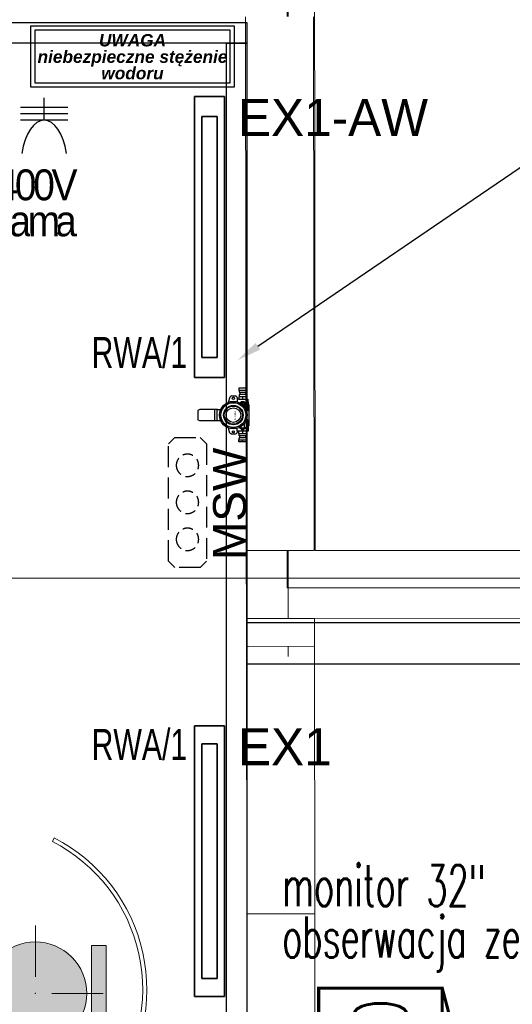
# Model space of a CAD drawing. Header units: millimetres. Extents: x -70539 to 23478, y -51814 to 44720.
# Tile 248 of 256: x -33344 to -30952, y 30710 to 35495. Entities that reach past the tile are written whole.
import ezdxf
from ezdxf import colors
from ezdxf.entities.mleader import LeaderData, LeaderLine
from ezdxf.enums import TextEntityAlignment as Align
from ezdxf.math import Vec2, Vec3

# ---------------------------------------------------------------- set-up
doc = ezdxf.new("R2010")
doc.units = ezdxf.units.MM
doc.set_wipeout_variables(frame=1)
doc.linetypes.add('A.01 RZUT PARTERU$0$Wipeout_Contour', pattern=[100, 0, -100])
doc.linetypes.add('DASHED', pattern=[19.05, 12.7, -6.35])
for name, color, linetype, lineweight in [('_E_wyrownawcza 2', 10, 'DASHED', 25), ('A.01 RZUT PARTERU$0$201-A Ppoż_Nr_pióra__31', 1, 'Continuous', 30), ('AURA_went_opisy', 7, 'Continuous', 15), ('XREF', 8, 'Continuous', 9)]:
    doc.layers.add(name, color=color, linetype=linetype, lineweight=lineweight)
for name, color, linetype, lineweight, true_color in [('A.01 RZUT PARTERU$0$01 - myjnia_Nr_pióra__95', 7, 'Continuous', 20, 0x7c7c7c), ('A.01 RZUT PARTERU$0$410-K Osie główne_Nr_pióra__95', 7, 'Continuous', 20, 0x7c7c7c), ('A.01 RZUT PARTERU$0$420-K Ściany_Nr_pióra__95', 7, 'Continuous', 20, 0x7c7c7c), ('A.01 RZUT PARTERU$0$460 - Stropy_Nr_pióra__95', 7, 'Continuous', 13, 0x7c7c7c)]:
    doc.layers.add(name, color=color, linetype=linetype, lineweight=lineweight, true_color=true_color)
for name, color, linetype in [('A.01 RZUT PARTERU$0$420-K Ściany', 7, 'Continuous'), ('ALTER_detekcja_gazu', 6, 'Continuous'), ('ALTER_H_Tablice', 200, 'Continuous'), ('e_adresy', 10, 'Continuous'), ('e_CCTV', 16, 'Continuous'), ('e_gniazda', 10, 'Continuous'), ('e_IT adresy', 7, 'Continuous')]:
    doc.layers.add(name, color=color, linetype=linetype)
doc.layers.add('DLX_LUM', color=1, linetype='Continuous', true_color=0xff0000)
doc.layers.add('DLX_LUMKEY_IDX', color=1, linetype='Continuous', true_color=0xff0000)
doc.styles.add('Arial', font='arial.ttf', dxfattribs={"height": 14.752994})
doc.styles.add('Arial Narrow', font='ARIALN.TTF')
doc.styles.add('e_legenda', font='romans.shx')
doc.styles.add('e_nazwy_w_blokach', font='romans.shx')
doc.styles.get("Standard").update_dxf_attribs({"font": 'arial.ttf'})
doc.styles.add('TableTextStyle', font='txt')
doc.linetypes.add('A.01 RZUT PARTERU$0$PPOZ REI 60', pattern='A,0,[1,A.01 RZUT PARTERU1.Shx,S=1.984127,R=0,X=0,Y=0],-400,0', length=400)

# ---------------------------------------------------------------- blocks, each defined once
blk = doc.blocks.new('A$C24A855FB')
at = {"color": 5}
for p, q in [((235.4, 260.7), (199.6, 260.7)), ((199.6, 260.7), (199.6, 250.7)), ((199.6, 250.7), (200.5, 250.7)), ((200.5, 250.7), (200.5, 241.2)), ((234.8, 250.6), (200.5, 250.6)), ((200.5, 241.2), (203.8, 241.2)), ((203.8, 241.2), (203.8, 230.6)), ((203.8, 241.2), (231.7, 241.2)), ((234.8, 241.3), (231.7, 241.3)), ((231.7, 241.3), (231.7, 230.7)), ((235.4, 250.6), (234.8, 250.6)), ((234.8, 250.6), (234.8, 241.3)), ((235.4, 260.7), (235.4, 250.6)), ((148.8, 193), (157.1, 219.4)), ((164.7, 190.3), (161.6, 196.5)), ((164.6, 224), (182.7, 223.8)), ((183.9, 196.4), (180.1, 190.3)), ((189, 218.9), (192.9, 208.5)), ((191.2, 208.5), (191.1, 194.8)), ((199.3, 208.5), (191.2, 208.5)), ((200.3, 219), (199.3, 219)), ((199.3, 219), (199.3, 208.5)), ((199.3, 208.5), (235.8, 208.5)), ((203.8, 230.6), (200.3, 230.6)), ((200.3, 230.6), (200.3, 219)), ((235.1, 219.2), (200.3, 219.2)), ((231.7, 230.7), (203.8, 230.7)), ((210.7, 194.2), (206.8, 191.1)), ((210.7, 194.2), (210.6, 185.6)), ((224.7, 194.2), (210.7, 194.2)), ((217.7, 219.2), (217.7, 208.5)), ((228.1, 191.2), (224.7, 194.2)), ((224.7, 194.2), (224.7, 172.6)), ((231.7, 230.7), (235.1, 230.7)), ((235.1, 230.7), (235.1, 219.2)), ((235.1, 219.2), (235.8, 219.2)), ((235.8, 219.2), (235.8, 208.5)), ((235.8, 208.5), (243.6, 208.5)), ((243.6, 208.5), (244.6, 182.6)), ((9.2, 157.5), (0, 153.2)), ((0, 153.2), (0, 107.2)), ((95.2, 157.5), (9.2, 157.5)), ((81.2, 157.5), (81.2, 103.5)), ((91.7, 157.5), (91.7, 103.5)), ((96.2, 155.8), (95.2, 157.5)), ((110.6, 155.8), (96.2, 155.8)), ((113.3, 161.6), (118.1, 156.5)), ((131.8, 174.9), (124.9, 177.4)), ((143.6, 183.4), (143.3, 190.7)), ((202.5, 190.4), (201.1, 183.7)), ((206.8, 191.1), (206.8, 188)), ((215.9, 188.3), (214, 185.3)), ((214, 185.3), (216.1, 181.9)), ((220.1, 177.7), (214.4, 174.1)), ((219.6, 188.3), (215.9, 188.3)), ((216.1, 181.9), (219.5, 181.9)), ((219.5, 181.9), (221.3, 185)), ((221.3, 185), (219.6, 188.3)), ((231.9, 161.7), (227, 156.7)), ((228.1, 168), (228.1, 191.2)), ((243.8, 153.1), (235.7, 153)), ((244.6, 182.6), (243.8, 153.1)), ((244.6, 182.6), (248, 182.5)), ((248, 182.5), (247.9, 78.1)), ((0, 107.2), (8.8, 103.5)), ((8.8, 103.5), (95, 103.5)), ((95, 103.5), (96.3, 104.8)), ((96.3, 104.8), (110.6, 104.8)), ((113.3, 141.8), (106.3, 140.1)), ((113.1, 119.5), (106.4, 120.1)), ((117.9, 104.6), (113.6, 98.5)), ((232.2, 99.6), (227.2, 104.4)), ((239, 139.9), (231.9, 142)), ((238.9, 120.5), (231.9, 118.4)), ((243.6, 108.1), (235.8, 108.1)), ((244.4, 77.7), (243.6, 108.1)), ((131.2, 86.3), (125, 83.2)), ((143.7, 77.3), (143, 70.2)), ((155.6, 43.4), (148.9, 67.7)), ((164.9, 70.4), (161.8, 64.2)), ((183.6, 64.2), (180.9, 70.5)), ((193.1, 52.6), (189.6, 42.7)), ((191.3, 52.6), (191.2, 66)), ((244.4, 52.6), (191.3, 52.6)), ((199.4, 41.8), (199.4, 52.6)), ((202.8, 70.5), (201.1, 77)), ((207.7, 64.5), (207.7, 72.2)), ((207.7, 72.2), (210.2, 72.2)), ((227.5, 64.5), (207.7, 64.5)), ((209.8, 66.6), (209.8, 72.2)), ((225.2, 66.6), (209.8, 66.6)), ((210.2, 72.2), (210.2, 74.9)), ((223.7, 63), (211.6, 63)), ((211.6, 63), (211.6, 58.5)), ((211.6, 58.5), (216.6, 58.5)), ((221.2, 84.2), (214.6, 86.9)), ((216.6, 58.5), (216.6, 60.8)), ((216.6, 60.8), (218.9, 60.8)), ((217.5, 52.6), (217.5, 41.8)), ((218.9, 60.8), (218.9, 58.6)), ((218.9, 58.6), (223.7, 58.6)), ((223.7, 58.6), (223.7, 63)), ((225.2, 88.8), (225.2, 72.1)), ((225.2, 72.1), (227.5, 72.1)), ((225.2, 72.1), (225.2, 66.6)), ((227.5, 72.1), (227.5, 64.5)), ((235.3, 52.6), (235.3, 41.9)), ((247.9, 78.1), (244.4, 77.7)), ((244.4, 77.7), (244.4, 52.6)), ((160.3, 38.7), (155.6, 43.4)), ((164, 37.3), (160.3, 38.7)), ((182, 37.3), (164, 37.3)), ((185.9, 39.1), (182, 37.3)), ((189.6, 42.7), (185.9, 39.1)), ((200.2, 41.8), (199.4, 41.8)), ((199.8, 0), (199.8, 10.7)), ((199.8, 10.7), (200.5, 10.7)), ((235.7, 0), (199.8, 0)), ((200.2, 30.3), (200.2, 41.8)), ((200.2, 41.8), (234.8, 41.8)), ((203.3, 30.3), (200.2, 30.3)), ((200.5, 10.7), (200.5, 19.6)), ((200.5, 19.6), (203.3, 19.6)), ((200.5, 10.7), (234.8, 10.7)), ((203.3, 19.6), (203.3, 30.3)), ((231.7, 30.1), (203.3, 30.1)), ((231.7, 19.6), (203.3, 19.6)), ((217.7, 0), (217.7, 10.7)), ((234.8, 30.1), (231.7, 30.1)), ((231.7, 30.1), (231.7, 19.6)), ((231.7, 19.6), (234.8, 19.6)), ((235.3, 41.9), (234.8, 41.9)), ((234.8, 41.9), (234.8, 30.1)), ((234.8, 19.6), (234.8, 10.5)), ((234.8, 10.5), (235.7, 10.5)), ((235.7, 10.5), (235.7, 0))]:
    blk.add_line(p, q, dxfattribs=at)
for centre, radius in [((172.6, 130.4), 67), ((172.6, 211.6), 5.22), ((172.6, 130.4), 60.4), ((172.6, 130.4), 47.4), ((172.6, 130.4), 44.1), ((172.6, 130.4), 35.7), ((172.5, 49.6), 4.74)]:
    blk.add_circle(centre, radius, dxfattribs=at)
for centre, radius, start, end in [((164.6, 215.6), 8.46, 90.2005, 152.9772), ((172.6, 130.4), 63.6, 81.5847, 98.4864), ((180.1, 213.9), 10.3, 29.6052, 75.1204), ((172.6, 130.4), 63.6, 153.2977, 170.35), ((172.6, 130.4), 63.6, 117.2649, 133.9624), ((172.6, 130.4), 63.6, 45.5785, 62.7033), ((217.6, 185.1), 5.99, 279.4141, 181.6982), ((172.6, 130.4), 63.6, 9.6017, 26.8372), ((172.6, 130.4), 63.6, 189.5673, 206.7909), ((172.6, 130.4), 63.6, 333.6103, 350.0875), ((172.6, 130.4), 63.6, 225.7214, 242.5942), ((172.6, 130.4), 63.6, 261.7122, 278.6344), ((172.6, 130.4), 63.6, 297.4264, 315.2826)]:
    blk.add_arc(centre, radius, start, end, dxfattribs=at)
at = {"color": 5, "insert": (185.3, 156.7), "char_height": 8, "width": 56.088, "attachment_point": 1, "rotation": 270}
blk.add_mtext('\\pxqc; MGX-70', dxfattribs=at)
blk = doc.blocks.new('A.01 RZUT PARTERU')
at = {"layer": 'A.01 RZUT PARTERU$0$01 - myjnia_Nr_pióra__95', "linetype": 'Continuous', "lineweight": 5}
for points in [[(494.27, 2532.01, 0.414214), (519.27, 2507.01, 0.414214), (544.27, 2532.01, 0.414214), (519.27, 2557.01, 0.414214)], [(553.6, 2499.72), (553.6, 2555.24), (546.6, 2555.24), (546.6, 2499.72)]]:
    blk.add_hatch(color=8, dxfattribs=at).paths.add_polyline_path(points)
at = {"layer": 'A.01 RZUT PARTERU$0$01 - myjnia_Nr_pióra__95', "color": 8, "linetype": 'Continuous', "lineweight": 5}
for p, q in [((519.27, 2540.01), (519.27, 2565.01)), ((527.27, 2532.01), (552.27, 2532.01))]:
    blk.add_line(p, q, dxfattribs=at)
at = {"layer": 'A.01 RZUT PARTERU$0$01 - myjnia_Nr_pióra__95', "color": 8, "linetype": 'Continuous', "lineweight": 5, "flags": 128}
for points in [[(528.45, 2607.66), (527.54, 2605.88)], [(553.6, 2555.24), (546.6, 2555.24)], [(546.6, 2555.24), (546.6, 2499.72)], [(553.6, 2499.72), (553.6, 2555.24)]]:
    blk.add_lwpolyline(points, dxfattribs=at)
blk.add_lwpolyline([(494.27, 2532.01, 0.414214), (519.27, 2507.01, 0.414214), (544.27, 2532.01, 0.414214), (519.27, 2557.01, 0.414214)], format="xyb", close=True, dxfattribs=at)
at = {"layer": 'A.01 RZUT PARTERU$0$01 - myjnia_Nr_pióra__95', "color": 8, "linetype": 'Continuous', "lineweight": 5}
for radius in [81.07, 83.07]:
    blk.add_arc((490.33, 2533.86), radius, 322.1456, 62.6783, dxfattribs=at)
blk.add_point((519.27, 2532.01), dxfattribs=at)
at = {"layer": 'A.01 RZUT PARTERU$0$201-A Ppoż_Nr_pióra__31', "color": 8, "linetype": 'A.01 RZUT PARTERU$0$PPOZ REI 60', "lineweight": 5}
for p, q in [((641.51, 3068.97), (641.51, 2729.08)), ((641.51, 2729.08), (1082.63, 2729.08))]:
    blk.add_line(p, q, dxfattribs=at)
at = {"layer": 'A.01 RZUT PARTERU$0$410-K Osie główne_Nr_pióra__95', "color": 8, "linetype": 'Continuous', "lineweight": 5}
for p, q in [((642.06, 3003), (642.06, 3103)), ((642.06, 3003), (642.06, 22.12)), ((6.13, 2733.81), (1039.92, 2733.81))]:
    blk.add_line(p, q, dxfattribs=at)
blk.add_point((642.06, 3003), dxfattribs=at)
blk.add_point((642.06, 3003), dxfattribs=at)
at = {"layer": 'A.01 RZUT PARTERU$0$420-K Ściany_Nr_pióra__95', "color": 8, "linetype": 'Continuous', "lineweight": 5}
for p, q in [((654.7, 2747.25), (621.7, 2747.21)), ((621.75, 2714.21), (621.7, 2747.21)), ((1099.75, 2747.81), (654.7, 2747.25)), ((654.75, 2714.25), (1066.75, 2714.77))]:
    blk.add_line(p, q, dxfattribs=at)
at = {"color": 8, "linetype": 'A.01 RZUT PARTERU$0$Wipeout_Contour', "lineweight": 5, "ltscale": 11788.066653}
blk.add_wipeout([(621.38, 3006.65), (621.7, 2747.21), (654.7, 2747.25), (654.38, 3006.65)], dxfattribs=at).dxf.layer = 'A.01 RZUT PARTERU$0$420-K Ściany'
at = {"color": 8, "linetype": 'A.01 RZUT PARTERU$0$Wipeout_Contour', "lineweight": 5, "ltscale": 11126.932924}
blk.add_wipeout([(654.75, 2714.25), (621.75, 2714.21), (621.76, 2700.7), (654.76, 2700.74)], dxfattribs=at).dxf.layer = 'A.01 RZUT PARTERU$0$420-K Ściany'
at = {"color": 8, "linetype": 'A.01 RZUT PARTERU$0$Wipeout_Contour', "lineweight": 5, "ltscale": 20165.322229}
blk.add_wipeout([(621.93, 2570.7), (622.25, 2309.77), (655.25, 2309.77), (655.12, 2413.81), (642.01, 2413.81), (642.01, 2453.81), (655.07, 2453.81), (654.93, 2570.74)], dxfattribs=at).dxf.layer = 'A.01 RZUT PARTERU$0$420-K Ściany'
at = {"layer": 'A.01 RZUT PARTERU$0$420-K Ściany_Nr_pióra__95', "color": 8, "linetype": 'Continuous', "lineweight": 5}
blk.add_line((654.7, 2747.25), (621.7, 2747.21), dxfattribs=at)
at = {"layer": 'A.01 RZUT PARTERU$0$420-K Ściany_Nr_pióra__95', "color": 8, "linetype": 'Continuous', "lineweight": 5, "flags": 128}
for points in [[(621.38, 3006.65), (621.7, 2747.21)], [(654.7, 2747.25), (654.38, 3006.65)], [(654.75, 2714.25), (621.75, 2714.21)], [(621.75, 2714.21), (621.76, 2700.7)], [(654.76, 2700.74), (654.75, 2714.25)], [(621.93, 2570.7), (622.25, 2309.77)], [(655.07, 2453.81), (654.93, 2570.74)]]:
    blk.add_lwpolyline(points, dxfattribs=at)
at = {"color": 8, "linetype": 'A.01 RZUT PARTERU$0$Wipeout_Contour', "lineweight": 5, "ltscale": 10840.077971}
blk.add_wipeout([(648.19, 2694.15), (621.76, 2700.7), (621.93, 2570.7), (654.93, 2570.74)], dxfattribs=at).dxf.layer = 'A.01 RZUT PARTERU$0$420-K Ściany'
at = {"layer": 'A.01 RZUT PARTERU$0$420-K Ściany_Nr_pióra__95', "color": 8, "linetype": 'Continuous', "lineweight": 5, "flags": 128}
for points in [[(654.76, 2700.74), (621.76, 2700.7)], [(621.76, 2700.7), (621.93, 2570.7)], [(654.93, 2570.74), (654.76, 2700.74)], [(621.93, 2570.7), (654.93, 2570.74)]]:
    blk.add_lwpolyline(points, dxfattribs=at)
at = {"layer": 'A.01 RZUT PARTERU$0$460 - Stropy_Nr_pióra__95', "color": 8, "linetype": 'Continuous', "lineweight": 5, "flags": 128}
blk.add_lwpolyline([(6.75, 7.87), (658.57, 7.05), (655.73, 2276.77), (1099.75, 2276.77), (1099.75, 2747.25), (655.14, 2747.25), (654.75, 3058.7), (10.58, 3058.7)], close=True, dxfattribs=at)
blk = doc.blocks.new('gniazdo_3faz')
for p, q in [((-10.8, -11.475), (-10.8, 11.475)), ((-7.7625, -11.475), (-7.7625, 11.475)), ((-4.725, -11.475), (-4.725, 11.475)), ((-10.8, 0), (0, 0))]:
    blk.add_line(p, q)
blk.add_ellipse((-33.75, 0), major_axis=(-22.95, 0), ratio=0.49236596, start_param=1.86932853, end_param=4.41385678)
blk = doc.blocks.new('_E_MSW')
at = {"layer": '_E_wyrownawcza 2'}
for p, q in [((149054.78, -25445.19), (149050.82, -25449.03)), ((149125.94, -25445.19), (149129.91, -25449.03)), ((149054.78, -25468.23), (149050.82, -25464.39)), ((149125.94, -25468.23), (149129.91, -25464.39))]:
    blk.add_line(p, q, dxfattribs=at)
for points in [[(149125.94, -25445.19), (149054.78, -25445.19)], [(149050.82, -25449.03), (149050.82, -25464.39)], [(149129.91, -25464.39), (149129.91, -25449.03)], [(149054.78, -25468.23), (149125.94, -25468.23)]]:
    blk.add_lwpolyline(points, dxfattribs=at)
at = {"layer": '_E_wyrownawcza 2', "ltscale": 0.5}
for centre in [(149068, -25456.71), (149090.49, -25456.71), (149112.98, -25456.71)]:
    blk.add_circle(centre, 6.8, dxfattribs=at)
at = {"layer": '_E_wyrownawcza 2', "linetype": 'Continuous', "ltscale": 0.5, "style": 'Arial', "flags": 4}
for tag, p in [('OBWÓD', (149134.92, -25460.16)), ('LP', (149041.72, -25485.4)), ('ROZDZ.', (149119.58, -25484.42))]:
    blk.add_attdef(tag, p, '', height=12, dxfattribs=at)
blk = doc.blocks.new('*U392')
at = {"const_width": 1.5}
blk.add_lwpolyline([(0, 60), (59.61, 75.68)], dxfattribs=at)
blk.add_lwpolyline([(0, 0), (60, 0), (60, 60), (0, 60)], close=True, dxfattribs=at)
at = {"style": 'e_nazwy_w_blokach', "width": 0.6}
blk.add_attdef('ADRES', text='', height=25, dxfattribs=at).set_placement((30, 30), align=Align.MIDDLE)

msp = doc.modelspace()

# ---------------------------------------------------------------- block references
at = {"layer": 'XREF', "xscale": 10, "yscale": 10, "zscale": 10}
msp.add_blockref('A.01 RZUT PARTERU', (-38460.6, 5442.3), dxfattribs=at)

# ---------------------------------------------------------------- next in the draw order: linework, layer by layer
for points in [[(-37781.5, 35480.9), (-32240.4, 35480.9), (-32240.4, 35380.9), (-37781.5, 35380.9), (-37781.5, 35480.9)], [(-32240.4, 35380.9), (-32240.4, 6166.7), (-32340.4, 6166.7), (-32340.4, 35380.9), (-32240.4, 35380.9)], [(-32237.8, 32565.1), (-27816.7, 32565.1), (-27816.7, 28564.3), (-32241.6, 28564.3)], [(-32237.8, 32365.1), (-28016.7, 32365.1), (-28016.7, 28764.3), (-32241.6, 28764.3)]]:
    msp.add_lwpolyline(points)
at = {"layer": 'ALTER_H_Tablice', "color": 1}
msp.add_lwpolyline([(-33291.2, 35168.4), (-32301.2, 35168.4), (-32301.2, 35463.9), (-33291.2, 35463.9)], close=True, dxfattribs=at)
at = {"layer": 'ALTER_H_Tablice', "color": 1, "lineweight": 30}
msp.add_lwpolyline([(-33271.2, 35188.4), (-32321.2, 35188.4), (-32321.2, 35443.9), (-33271.2, 35443.9)], close=True, dxfattribs=at)
at = {"layer": 'DLX_LUM'}
for points in [[(-32495.3, 35121.3, 0), (-32495.3, 33756.3, 0)], [(-32495.3, 33756.3, 0), (-32495.3, 35121.3, 0)], [(-32495.3, 35121.3, 0), (-32495.3, 35121.3, 0)], [(-32350.3, 35121.3, 0), (-32495.3, 35121.3, 0)], [(-32495.3, 35121.3, 0), (-32495.3, 35121.3, 0)], [(-32495.3, 35121.3, 0), (-32350.3, 35121.3, 0)], [(-32495.3, 35121.3, 0), (-32350.3, 35121.3, 0)], [(-32495.3, 33756.3, 0), (-32495.3, 35121.3, 0)], [(-32350.3, 35121.3, 0), (-32495.3, 35121.3, 0)], [(-32495.3, 35121.3, 0), (-32495.3, 33756.3, 0)], [(-32350.3, 33756.3, 0), (-32350.3, 35121.3, 0)], [(-32350.3, 35121.3, 0), (-32350.3, 35121.3, 0)], [(-32350.3, 35121.3, 0), (-32350.3, 33756.3, 0)], [(-32350.3, 35121.3, 0), (-32350.3, 35121.3, 0)], [(-32350.3, 35121.3, 0), (-32350.3, 33756.3, 0)], [(-32350.3, 33756.3, 0), (-32350.3, 35121.3, 0)], [(-32460.3, 35023.8, 0), (-32460.3, 33853.8, 0)], [(-32385.3, 35023.8, 0), (-32460.3, 35023.8, 0)], [(-32460.3, 33853.8, 0), (-32460.3, 35023.8, 0)], [(-32460.3, 35023.8, 0), (-32385.3, 35023.8, 0)], [(-32385.3, 33853.8, 0), (-32385.3, 35023.8, 0)], [(-32385.3, 35023.8, 0), (-32385.3, 33853.8, 0)], [(-32460.3, 33853.8, 0), (-32385.3, 33853.8, 0)], [(-32385.3, 33853.8, 0), (-32460.3, 33853.8, 0)], [(-32495.3, 33756.3, 0), (-32495.3, 33756.3, 0)], [(-32495.3, 33756.3, 0), (-32350.3, 33756.3, 0)], [(-32350.3, 33756.3, 0), (-32495.3, 33756.3, 0)], [(-32495.3, 33756.3, 0), (-32495.3, 33756.3, 0)], [(-32350.3, 33756.3, 0), (-32495.3, 33756.3, 0)], [(-32495.3, 33756.3, 0), (-32350.3, 33756.3, 0)], [(-32350.3, 33756.3, 0), (-32350.3, 33756.3, 0)], [(-32350.3, 33756.3, 0), (-32350.3, 33756.3, 0)], [(-32495.3, 32062.9, 0), (-32495.3, 30747.9, 0)], [(-32495.3, 30747.9, 0), (-32495.3, 32062.9, 0)], [(-32495.3, 32062.9, 0), (-32495.3, 32062.9, 0)], [(-32350.3, 32062.9, 0), (-32495.3, 32062.9, 0)], [(-32495.3, 32062.9, 0), (-32495.3, 32062.9, 0)], [(-32495.3, 32062.9, 0), (-32350.3, 32062.9, 0)], [(-32495.3, 32062.9, 0), (-32350.3, 32062.9, 0)], [(-32495.3, 30747.9, 0), (-32495.3, 32062.9, 0)], [(-32350.3, 32062.9, 0), (-32495.3, 32062.9, 0)], [(-32495.3, 32062.9, 0), (-32495.3, 30747.9, 0)], [(-32350.3, 30747.9, 0), (-32350.3, 32062.9, 0)], [(-32350.3, 32062.9, 0), (-32350.3, 32062.9, 0)], [(-32350.3, 32062.9, 0), (-32350.3, 30747.9, 0)], [(-32350.3, 32062.9, 0), (-32350.3, 32062.9, 0)], [(-32350.3, 32062.9, 0), (-32350.3, 30747.9, 0)], [(-32350.3, 30747.9, 0), (-32350.3, 32062.9, 0)], [(-32460.3, 31975.4, 0), (-32460.3, 30835.4, 0)], [(-32385.3, 31975.4, 0), (-32460.3, 31975.4, 0)], [(-32460.3, 30835.4, 0), (-32460.3, 31975.4, 0)], [(-32460.3, 31975.4, 0), (-32385.3, 31975.4, 0)], [(-32385.3, 30835.4, 0), (-32385.3, 31975.4, 0)], [(-32385.3, 31975.4, 0), (-32385.3, 30835.4, 0)], [(-32460.3, 30835.4, 0), (-32385.3, 30835.4, 0)], [(-32385.3, 30835.4, 0), (-32460.3, 30835.4, 0)], [(-32495.3, 30747.9, 0), (-32495.3, 30747.9, 0)], [(-32495.3, 30747.9, 0), (-32350.3, 30747.9, 0)], [(-32350.3, 30747.9, 0), (-32495.3, 30747.9, 0)], [(-32495.3, 30747.9, 0), (-32495.3, 30747.9, 0)], [(-32350.3, 30747.9, 0), (-32495.3, 30747.9, 0)], [(-32495.3, 30747.9, 0), (-32350.3, 30747.9, 0)], [(-32350.3, 30747.9, 0), (-32350.3, 30747.9, 0)], [(-32350.3, 30747.9, 0), (-32350.3, 30747.9, 0)]]:
    msp.add_polyline3d(points, dxfattribs=at)

# ---------------------------------------------------------------- next in the draw order: block references
at = {"layer": '_E_wyrownawcza 2'}
ref = msp.add_blockref('_E_MSW', (171124.4, -1159574.7, 0), dxfattribs=dict(at, xscale=-8, yscale=8, zscale=8, rotation=269.9999999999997))
ref.add_attrib('LP', 'MSW', (-32245.2, 32869, 0), dxfattribs={"linetype": 'Continuous', "ltscale": 0.5, "height": 160, "rotation": 90, "style": 'Arial'})
at = {"layer": 'ALTER_detekcja_gazu'}
msp.add_blockref('A$C24A855FB', (-32479, 33442.7), dxfattribs=at)
at = {"layer": 'e_CCTV', "xscale": 10, "yscale": 10, "zscale": 10, "rotation": 270}
msp.add_blockref('*U392', (-31892.1, 30788), dxfattribs=at).add_auto_attribs({'ADRES': 'CCTV'})
at = {"layer": 'e_gniazda', "xscale": 10, "yscale": 10, "zscale": 10, "rotation": 90}
msp.add_blockref('gniazdo_3faz', (-33225.1, 35114.9), dxfattribs=at)

# ---------------------------------------------------------------- next in the draw order: texts
at = {"layer": 'ALTER_H_Tablice', "color": 1, "insert": (-32796.2, 35314.6), "char_height": 60, "width": 950, "attachment_point": 5, "line_spacing_factor": 0.8, "style": 'Arial'}
msp.add_mtext('\\fArial|b1|i1|c238|p34;UWAGA \\Pniebezpieczne stężenie  wodoru', dxfattribs=at)
at = {"layer": 'DLX_LUMKEY_IDX', "style": 'TableTextStyle'}
for s, p in [('EX1-AW', (-32284.1, 34929.9)), ('EX1', (-32284.1, 31871.6))]:
    msp.add_text(s, height=180, dxfattribs=at).set_placement(p)
at = {"layer": 'e_adresy', "width": 0.7}
for p in [(-32994.9, 33802.5), (-32994.9, 31897.5)]:
    msp.add_text('RWA/1', height=150, dxfattribs=at).set_placement(p)
at = {"layer": 'e_gniazda', "insert": (-33082.1, 34767.2), "char_height": 150, "width": 2546.1, "attachment_point": 3, "line_spacing_factor": 0.7}
msp.add_mtext('{\\T0.8;\\W0.9;16A 400V\\Pbrama}', dxfattribs=at)
at = {"layer": 'e_IT adresy', "style": 'e_legenda', "width": 0.6}
for s, p in [('monitor 32"', (-32068.9, 31186.4)), ('obserwacja ze wszytskich kamer', (-32068.9, 30936.4))]:
    msp.add_text(s, height=200, dxfattribs=at).set_placement(p)

# ---------------------------------------------------------------- next in the draw order: leaders
at = {"layer": 'AURA_went_opisy'}
ml = msp.add_multileader_mtext('Standard', dxfattribs=at)
ml.set_content('\\pxt1;{\\A1;\\fArial Narrow|b0|i0|c238|p0;Proj. trasa kablowa  \\Pkorytko siatkowe ze stali nierdzewnej K100H50}', color=256, style='Arial Narrow')
ml.set_leader_properties()
ml.build(insert=Vec2(0, 0))
ml.multileader.update_dxf_attribs({"text_left_attachment_type": 6, "text_right_attachment_type": 6, "dogleg_length": 50, "arrow_head_size": 120})
ctx = ml.context
ctx.base_point, ctx.char_height, ctx.arrow_head_size, ctx.landing_gap_size, ctx.plane_origin = Vec3(-30325.4, 35144.3), 200, 120, 50, Vec3(-50420.9, -27105.8)
ctx.left_attachment, ctx.right_attachment = 6, 6
notes = []
notes.append((ctx, [(0, (1, 1, 0), (-30375.4, 35144.3), (1, 0), 50, [(0, [(-32286.8, 33839.8)], 0, [])])]))
ctx.mtext.insert, ctx.mtext.width = Vec3(-30275.4, 35403.1), 7995.136
for ctx, leaders in notes:
    for number, flags, end, landing, length, lines in leaders:
        leader = LeaderData()
        leader.index, (leader.has_last_leader_line, leader.has_dogleg_vector, leader.attachment_direction) = number, flags
        leader.last_leader_point, leader.dogleg_vector, leader.dogleg_length = Vec3(end), Vec3(landing), length
        for number, points, colour, breaks in lines:
            line = LeaderLine()
            line.index, line.vertices, line.color, line.breaks = number, Vec3.list(points), colors.encode_raw_color(colour), breaks
            leader.lines.append(line)
        ctx.leaders.append(leader)

doc.saveas('drawing.dxf')
